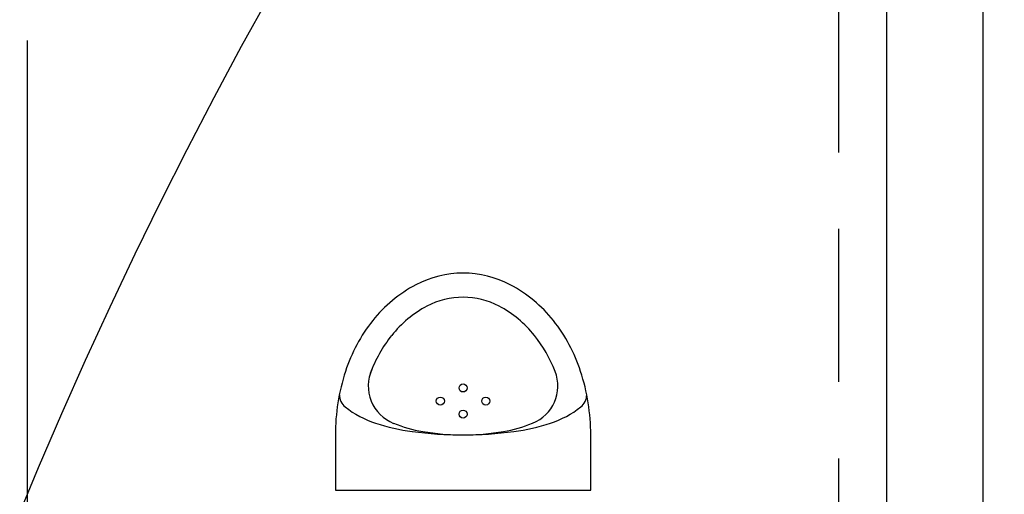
# Model space of a CAD drawing. Header units: millimetres. Extents: x 42924 to 92944, y -369470 to -179866.
# Tile 120 of 256: x 59522 to 59644, y -180858 to -180799. Entities that reach past the tile are written whole.
import ezdxf

# ---------------------------------------------------------------- set-up
doc = ezdxf.new("R2010")
doc.units = ezdxf.units.MM
doc.linetypes.add('HIDDEN', pattern=[9.525, 6.35, -3.175])
doc.layers.get('0').update_dxf_attribs({"color": 8})
for name, color, linetype in [('!! 0_ Istn-widok', 8, 'Continuous'), ('!! 2 ZABUDOWA GK-MDF', 8, 'Continuous'), ('!! 2_proj ściany remont', 8, 'Continuous'), ('!! 2_wypos-sanitarne', 8, 'Continuous')]:
    doc.layers.add(name, color=color, linetype=linetype)
doc.layers.add('E_SAP_ZASIĘG', color=150, linetype='Continuous', plot=False)

# ---------------------------------------------------------------- blocks, each defined once
blk = doc.blocks.new('A$C164C2DE0')
for p, q in [((0, 15.9), (0, -15.9)), ((6.9, 15.9), (0, 15.9)), ((0, -15.9), (6.9, -15.9))]:
    blk.add_line(p, q)
for centre in [(11.11, 2.83), (9.48, 0), (12.74, 0), (11.11, -2.83)]:
    blk.add_circle(centre, 0.5)
for centre, radius, start, end in [((6.9, -9.54), 25.44, 71.8951, 90), ((11.9, 13.46), 1.94, 90, 141.9092), ((19.99, 7.12), 12.22, 141.9092, 162.0125), ((8.43, -4.86), 20.52, 51.7154, 71.8951), ((12.98, 6.8), 5, 65.4842, 158.2639), ((8.43, -4.86), 17.52, 51.7154, 69.5923), ((10.77, -1.89), 16.73, 27.6894, 51.7154), ((33.17, 2.84), 26.08, 162.0125, 172.3405), ((24.66, 2.11), 17.58, 158.1656, 170.4666), ((10.77, -1.89), 13.73, 27.6894, 51.7154), ((54.26, 0), 47.36, 172.3405, 180), ((37.25, 0), 30.35, 170.4666, 180), ((14.38, 0), 12.66, 0, 27.6894), ((14.38, 0), 9.66, 0, 27.6894), ((37.25, 0), 30.35, 180, 189.5334), ((54.26, 0), 47.36, 180, 187.6595), ((14.38, 0), 9.66, 332.3106, 0), ((14.38, 0), 12.66, 332.3106, 0), ((10.77, 1.89), 13.73, 308.2846, 332.3106), ((24.66, -2.11), 17.58, 189.5334, 201.8344), ((10.77, 1.89), 16.73, 308.2846, 332.3106), ((33.17, -2.84), 26.08, 187.6595, 197.9875), ((12.98, -6.8), 5, 201.7998, 291.3195), ((8.43, 4.86), 17.52, 291.3195, 308.2846), ((19.99, -7.12), 12.22, 197.9875, 218.0908), ((8.43, 4.86), 20.52, 288.1049, 308.2846), ((6.9, 9.54), 25.44, 270, 288.1049), ((11.9, -13.46), 1.94, 218.0908, 270)]:
    blk.add_arc(centre, radius, start, end)

msp = doc.modelspace()

# ---------------------------------------------------------------- linework, layer by layer
at = {"layer": '!! 0_ Istn-widok', "linetype": 'HIDDEN', "ltscale": 3}
msp.add_line((59623.57394, -180653.3878), (59623.57394, -181228.3878), dxfattribs=at)
at = {"layer": '!! 2 ZABUDOWA GK-MDF'}
msp.add_lwpolyline([(59522.56735, -180941.3878), (59522.56735, -180801.3878)], dxfattribs=at)
at = {"layer": '!! 2_proj ściany remont'}
for points in [[(59629.56735, -180941.3878), (59629.56735, -180770.3878)], [(59641.56735, -180941.3878), (59641.56735, -180770.3878)]]:
    msp.add_lwpolyline(points, dxfattribs=at)
at = {"layer": 'E_SAP_ZASIĘG'}
for centre in [(59298.91442, -181088.08994), (60076.8218, -181088.08994)]:
    msp.add_circle(centre, 600, dxfattribs=at)

# ---------------------------------------------------------------- block references
at = {"layer": '!! 2_wypos-sanitarne', "rotation": 90}
msp.add_blockref('A$C164C2DE0', (59576.81735, -180857.3878), dxfattribs=at)

doc.saveas('drawing.dxf')
